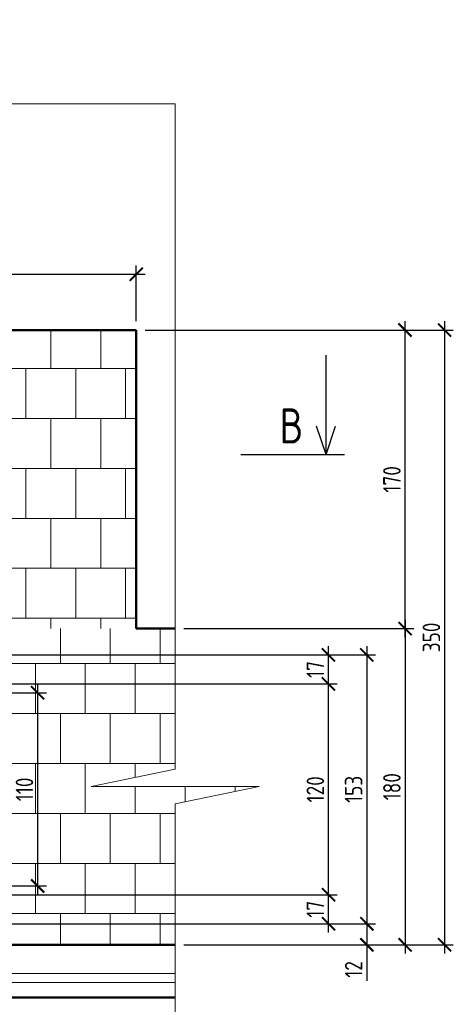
# Model space of a CAD drawing. Header units: millimetres. Extents: x -369365 to -339167, y -1124824 to -1021600.
# Tile 26 of 27: x -354354 to -351884, y -1053351 to -1047746. Entities that reach past the tile are written whole.
import ezdxf

# ---------------------------------------------------------------- set-up
doc = ezdxf.new("R2010")
doc.units = ezdxf.units.MM
doc.layers.get('0').update_dxf_attribs({"lineweight": 20})
doc.layers.add('000', color=7, linetype='Continuous', lineweight=13, true_color=0x5b686d)
for name, color, linetype, lineweight in [('005 Text', 1, 'Continuous', 25), ('008 Aluminium', 151, 'Continuous', 18), ('010 Wymiary', 7, 'Continuous', 9), ('Ściany', 4, 'Continuous', 50)]:
    doc.layers.add(name, color=color, linetype=linetype, lineweight=lineweight)
doc.styles.add('ISOCPEUR', font='isocpeur.ttf', dxfattribs={"width": 0.8})
doc.dimstyles.new('06.  1_50', dxfattribs={"dimscale": 50, "dimtxt": 2, "dimasz": 1.5, "dimexe": 1, "dimexo": 1, "dimgap": 0.5, "dimtad": 1, "dimdec": 0, "dimlfac": 0.1, "dimtxsty": 'ISOCPEUR', "dimblk": 'ARCHTICK', "dimcen": -5, "dimdle": 1, "dimadec": 0, "dimazin": 0, "dimtfac": 1, "dimtdec": 0, "dimtmove": 0, "dimatfit": 3, "dimfxl": 1, "dimarcsym": 0})

# ---------------------------------------------------------------- blocks, each defined once
blk = doc.blocks.new('_ArchTick')
at = {"color": 0, "linetype": 'ByBlock', "const_width": 0.15}
blk.add_lwpolyline([(-0.5, -0.5), (0.5, 0.5)], dxfattribs=at)
blk = doc.blocks.new('*D78')
at = {"layer": '010 Wymiary', "color": 0, "lineweight": -2, "transparency": 16777216}
for p, q in [((-352376.9, -1051312.3), (-352376.9, -1052942.3)), ((-355140.1, -1051362.3), (-352326.9, -1051362.3)), ((-355140.1, -1052892.3), (-352326.9, -1052892.3))]:
    blk.add_line(p, q, dxfattribs=at)
at = {"layer": 'Defpoints', "color": 0, "transparency": 16777216}
for p in [(-355190.1, -1051362.3), (-355190.1, -1052892.3), (-352376.9, -1052892.3)]:
    blk.add_point(p, dxfattribs=at)
at = {"layer": '010 Wymiary', "color": 0, "lineweight": -2, "transparency": 16777216, "xscale": 75, "yscale": 75, "zscale": 75}
for p, rotation in [((-352376.9, -1051362.3), 90), ((-352376.9, -1052892.3), 270)]:
    blk.add_blockref('_ArchTick', p, dxfattribs=dict(at, rotation=rotation))
at = {"layer": '010 Wymiary', "color": 0, "transparency": 16777216, "insert": (-352451.9, -1052127.3), "char_height": 100, "attachment_point": 5, "rotation": 90, "style": 'ISOCPEUR'}
blk.add_mtext('153', dxfattribs=at)
blk = doc.blocks.new('*D79')
at = {"layer": '010 Wymiary', "color": 0, "lineweight": -2, "transparency": 16777216}
for p, q in [((-352376.9, -1052842.3), (-352376.9, -1053012.3)), ((-356140.1, -1052892.3), (-352326.9, -1052892.3)), ((-353419.3, -1053012.3), (-352326.9, -1053012.3)), ((-352376.9, -1053012.3), (-352376.9, -1053217.3))]:
    blk.add_line(p, q, dxfattribs=at)
at = {"layer": 'Defpoints', "color": 0, "transparency": 16777216}
for p in [(-356190.1, -1052892.3), (-353469.3, -1053012.3), (-352376.9, -1053012.3)]:
    blk.add_point(p, dxfattribs=at)
at = {"layer": '010 Wymiary', "color": 0, "lineweight": -2, "transparency": 16777216, "xscale": 75, "yscale": 75, "zscale": 75}
for p, rotation in [((-352376.9, -1052892.3), 90), ((-352376.9, -1053012.3), 270)]:
    blk.add_blockref('_ArchTick', p, dxfattribs=dict(at, rotation=rotation))
at = {"layer": '010 Wymiary', "color": 0, "transparency": 16777216, "insert": (-352451.9, -1053152.3), "char_height": 100, "attachment_point": 5, "rotation": 90, "style": 'ISOCPEUR'}
blk.add_mtext('12', dxfattribs=at)
blk = doc.blocks.new('*D81')
at = {"layer": '010 Wymiary', "color": 0, "lineweight": -2, "transparency": 16777216}
for p, q in [((-352595, -1052942.3), (-352595, -1052677.3)), ((-355140.1, -1052727.3), (-352545, -1052727.3)), ((-356140.1, -1052892.3), (-352545, -1052892.3))]:
    blk.add_line(p, q, dxfattribs=at)
at = {"layer": 'Defpoints', "color": 0, "transparency": 16777216}
for p in [(-355190.1, -1052727.3), (-352595, -1052727.3), (-356190.1, -1052892.3)]:
    blk.add_point(p, dxfattribs=at)
at = {"layer": '010 Wymiary', "color": 0, "lineweight": -2, "transparency": 16777216, "xscale": 75, "yscale": 75, "zscale": 75}
for p, rotation in [((-352595, -1052727.3), 90), ((-352595, -1052892.3), 270)]:
    blk.add_blockref('_ArchTick', p, dxfattribs=dict(at, rotation=rotation))
at = {"layer": '010 Wymiary', "color": 0, "transparency": 16777216, "insert": (-352670, -1052809.8), "char_height": 100, "attachment_point": 5, "rotation": 90, "style": 'ISOCPEUR'}
blk.add_mtext('17', dxfattribs=at)
blk = doc.blocks.new('*D82')
at = {"layer": '010 Wymiary', "color": 0, "lineweight": -2, "transparency": 16777216}
for p, q in [((-352595, -1052777.3), (-352595, -1051477.3)), ((-355140.1, -1051527.3), (-352545, -1051527.3)), ((-355140.1, -1052727.3), (-352545, -1052727.3))]:
    blk.add_line(p, q, dxfattribs=at)
at = {"layer": 'Defpoints', "color": 0, "transparency": 16777216}
for p in [(-355190.1, -1051527.3), (-352595, -1051527.3), (-355190.1, -1052727.3)]:
    blk.add_point(p, dxfattribs=at)
at = {"layer": '010 Wymiary', "color": 0, "lineweight": -2, "transparency": 16777216, "xscale": 75, "yscale": 75, "zscale": 75}
for p, rotation in [((-352595, -1051527.3), 90), ((-352595, -1052727.3), 270)]:
    blk.add_blockref('_ArchTick', p, dxfattribs=dict(at, rotation=rotation))
at = {"layer": '010 Wymiary', "color": 0, "transparency": 16777216, "insert": (-352670, -1052127.3), "char_height": 100, "attachment_point": 5, "rotation": 90, "style": 'ISOCPEUR'}
blk.add_mtext('120', dxfattribs=at)
blk = doc.blocks.new('*D83')
at = {"layer": '010 Wymiary', "color": 0, "lineweight": -2, "transparency": 16777216}
for p, q in [((-352595, -1051577.3), (-352595, -1051312.3)), ((-355140.1, -1051362.3), (-352545, -1051362.3)), ((-355140.1, -1051527.3), (-352545, -1051527.3))]:
    blk.add_line(p, q, dxfattribs=at)
at = {"layer": 'Defpoints', "color": 0, "transparency": 16777216}
for p in [(-355190.1, -1051362.3), (-352595, -1051362.3), (-355190.1, -1051527.3)]:
    blk.add_point(p, dxfattribs=at)
at = {"layer": '010 Wymiary', "color": 0, "lineweight": -2, "transparency": 16777216, "xscale": 75, "yscale": 75, "zscale": 75}
for p, rotation in [((-352595, -1051362.3), 90), ((-352595, -1051527.3), 270)]:
    blk.add_blockref('_ArchTick', p, dxfattribs=dict(at, rotation=rotation))
at = {"layer": '010 Wymiary', "color": 0, "transparency": 16777216, "insert": (-352670, -1051444.8), "char_height": 100, "attachment_point": 5, "rotation": 90, "style": 'ISOCPEUR'}
blk.add_mtext('17', dxfattribs=at)
blk = doc.blocks.new('*D134')
at = {"layer": '010 Wymiary', "color": 0, "lineweight": -2, "transparency": 16777216}
for p, q in [((-357646.1, -1049462.3), (-357646.1, -1049144.9)), ((-353690.1, -1049462.3), (-353690.1, -1049144.9)), ((-357696.1, -1049194.9), (-353640.1, -1049194.9))]:
    blk.add_line(p, q, dxfattribs=at)
at = {"layer": 'Defpoints', "color": 0, "transparency": 16777216}
for p in [(-353690.1, -1049194.9), (-357646.1, -1049512.3), (-353690.1, -1049512.3)]:
    blk.add_point(p, dxfattribs=at)
at = {"layer": '010 Wymiary', "color": 0, "lineweight": -2, "transparency": 16777216, "xscale": 75, "yscale": 75, "zscale": 75, "rotation": 180}
blk.add_blockref('_ArchTick', (-357646.1, -1049194.9), dxfattribs=at)
at = {"layer": '010 Wymiary', "color": 0, "lineweight": -2, "transparency": 16777216, "xscale": 75, "yscale": 75, "zscale": 75}
blk.add_blockref('_ArchTick', (-353690.1, -1049194.9), dxfattribs=at)
at = {"layer": '010 Wymiary', "color": 0, "transparency": 16777216, "insert": (-355668.1, -1049119.9), "char_height": 100, "attachment_point": 5, "style": 'ISOCPEUR'}
blk.add_mtext('396', dxfattribs=at)
blk = doc.blocks.new('*D135')
at = {"layer": '010 Wymiary', "color": 0, "lineweight": -2, "transparency": 16777216}
for p, q in [((-352158.8, -1051262.3), (-352158.8, -1049462.3)), ((-353640.1, -1049512.3), (-352108.8, -1049512.3)), ((-353419.3, -1051212.3), (-352108.8, -1051212.3))]:
    blk.add_line(p, q, dxfattribs=at)
at = {"layer": 'Defpoints', "color": 0, "transparency": 16777216}
for p in [(-353690.1, -1049512.3), (-352158.8, -1049512.3), (-353469.3, -1051212.3)]:
    blk.add_point(p, dxfattribs=at)
at = {"layer": '010 Wymiary', "color": 0, "lineweight": -2, "transparency": 16777216, "xscale": 75, "yscale": 75, "zscale": 75}
for p, rotation in [((-352158.8, -1049512.3), 90), ((-352158.8, -1051212.3), 270)]:
    blk.add_blockref('_ArchTick', p, dxfattribs=dict(at, rotation=rotation))
at = {"layer": '010 Wymiary', "color": 0, "transparency": 16777216, "insert": (-352233.8, -1050362.3), "char_height": 100, "attachment_point": 5, "rotation": 90, "style": 'ISOCPEUR'}
blk.add_mtext('170', dxfattribs=at)
blk = doc.blocks.new('*D136')
at = {"layer": '010 Wymiary', "color": 0, "lineweight": -2, "transparency": 16777216}
for p, q in [((-351933.9, -1049462.3), (-351933.9, -1053062.3)), ((-353640.1, -1049512.3), (-351883.9, -1049512.3)), ((-353419.3, -1053012.3), (-351883.9, -1053012.3))]:
    blk.add_line(p, q, dxfattribs=at)
at = {"layer": 'Defpoints', "color": 0, "transparency": 16777216}
for p in [(-353690.1, -1049512.3), (-353469.3, -1053012.3), (-351933.9, -1053012.3)]:
    blk.add_point(p, dxfattribs=at)
at = {"layer": '010 Wymiary', "color": 0, "lineweight": -2, "transparency": 16777216, "xscale": 75, "yscale": 75, "zscale": 75}
for p, rotation in [((-351933.9, -1049512.3), 90), ((-351933.9, -1053012.3), 270)]:
    blk.add_blockref('_ArchTick', p, dxfattribs=dict(at, rotation=rotation))
at = {"layer": '010 Wymiary', "color": 0, "transparency": 16777216, "insert": (-352008.9, -1051262.3), "char_height": 100, "attachment_point": 5, "rotation": 90, "style": 'ISOCPEUR'}
blk.add_mtext('350', dxfattribs=at)
blk = doc.blocks.new('*D137')
at = {"layer": '010 Wymiary', "color": 0, "lineweight": -2, "transparency": 16777216}
for p, q in [((-352158.8, -1051162.3), (-352158.8, -1053062.3)), ((-353419.3, -1051212.3), (-352108.8, -1051212.3)), ((-353419.3, -1053012.3), (-352108.8, -1053012.3))]:
    blk.add_line(p, q, dxfattribs=at)
at = {"layer": 'Defpoints', "color": 0, "transparency": 16777216}
for p in [(-353469.3, -1051212.3), (-353469.3, -1053012.3), (-352158.8, -1053012.3)]:
    blk.add_point(p, dxfattribs=at)
at = {"layer": '010 Wymiary', "color": 0, "lineweight": -2, "transparency": 16777216, "xscale": 75, "yscale": 75, "zscale": 75}
for p, rotation in [((-352158.8, -1051212.3), 90), ((-352158.8, -1053012.3), 270)]:
    blk.add_blockref('_ArchTick', p, dxfattribs=dict(at, rotation=rotation))
at = {"layer": '010 Wymiary', "color": 0, "transparency": 16777216, "insert": (-352233.8, -1052112.3), "char_height": 100, "attachment_point": 5, "rotation": 90, "style": 'ISOCPEUR'}
blk.add_mtext('180', dxfattribs=at)
blk = doc.blocks.new('*D145')
at = {"layer": '010 Wymiary', "color": 0, "lineweight": -2, "transparency": 16777216}
for p, q in [((-354857.6, -1051577.3), (-354202.2, -1051577.3)), ((-354252.2, -1051527.3), (-354252.2, -1052727.2)), ((-354857.6, -1052677.2), (-354202.2, -1052677.2))]:
    blk.add_line(p, q, dxfattribs=at)
at = {"layer": 'Defpoints', "color": 0, "transparency": 16777216}
for p in [(-354907.6, -1051577.3), (-354907.6, -1052677.2), (-354252.2, -1052677.2)]:
    blk.add_point(p, dxfattribs=at)
at = {"layer": '010 Wymiary', "color": 0, "lineweight": -2, "transparency": 16777216, "xscale": 75, "yscale": 75, "zscale": 75}
for p, rotation in [((-354252.2, -1051577.3), 90), ((-354252.2, -1052677.2), 270)]:
    blk.add_blockref('_ArchTick', p, dxfattribs=dict(at, rotation=rotation))
at = {"layer": '010 Wymiary', "color": 0, "transparency": 16777216, "insert": (-354327.2, -1052127.3), "char_height": 100, "attachment_point": 5, "rotation": 90, "style": 'ISOCPEUR'}
blk.add_mtext('110', dxfattribs=at)

msp = doc.modelspace()

# ---------------------------------------------------------------- hatches: boundary and pattern name
at = {"layer": '000', "transparency": 33554477}
h = msp.add_hatch(dxfattribs=at)
h.set_pattern_fill('AR-B88', color=256, scale=1.4)
h.set_pattern_definition([(0, (-9333.12, -26145.6), (0, 284.48), []), (90, (-9333.12, -26145.61), (-142.24, 284.48), [284.48, -284.48])])
h.paths.add_polyline_path([(-357646.1, -1048224.1), (-363167.3, -1048224.1), (-363266.3, -1047745.6), (-363266.3, -1048702.7), (-363365.3, -1048224.1), (-368886.5, -1048224.1), (-368886.5, -1052013.4), (-369365, -1052112.4), (-368408, -1052112.4), (-368886.5, -1052211.4), (-368882.8, -1056000.6), (-367140.1, -1056000.6), (-367041.1, -1056479.1), (-367041.1, -1055522.1), (-366942.1, -1056000.6), (-365537.1, -1056000.6), (-365537.1, -1053012.3), (-365537.1, -1051844.3), (-361925.1, -1051844.3), (-361925.1, -1051550.3), (-361925.1, -1050662.3), (-358925.1, -1050662.3), (-358925.5, -1051362.3), (-355190.1, -1051362.3), (-355190.1, -1052892.3), (-358925.1, -1052892.3), (-358925.1, -1053012.3), (-353469.3, -1053012.3), (-353469.3, -1052210.6), (-352990.8, -1052111.6), (-353947.9, -1052111.6), (-353469.3, -1052012.6), (-353469.3, -1051212.3), (-357646.1, -1051212.3)])
at = {"layer": '000', "transparency": 33554572}
h = msp.add_hatch(dxfattribs=at)
h.set_pattern_fill('AR-B88', color=256, scale=1.4)
h.paths.add_polyline_path([(-353690.1, -1049512.3), (-357646.1, -1049512.3), (-357646.1, -1051212.3), (-353690.1, -1051212.3)])

# ---------------------------------------------------------------- linework, layer by layer
at = {"layer": '000'}
for p, q in [((-363167.3, -1048224.1), (-353469.3, -1048224.1)), ((-353469.3, -1053832.6), (-353469.3, -1052210.6))]:
    msp.add_line(p, q, dxfattribs=at)
msp.add_lwpolyline([(-353469.3, -1052210.6), (-352990.8, -1052111.6), (-353947.9, -1052111.6), (-353469.3, -1052012.6), (-353469.3, -1048224.1)], dxfattribs=at)
at = {"layer": '005 Text'}
for p, q in [((-352608.8, -1050220.1), (-352608.8, -1049655.1)), ((-352608.8, -1050220.1), (-352663.1, -1050060.2)), ((-352608.8, -1050220.1), (-352554.5, -1050060.2)), ((-353093.8, -1050220.1), (-352503.3, -1050220.1))]:
    msp.add_line(p, q, dxfattribs=at)
at = {"layer": '008 Aluminium'}
msp.add_lwpolyline([(-353469.3, -1053226.6), (-354703.1, -1053226.6), (-354703.1, -1053201.6), (-354713.1, -1053201.6), (-354713.1, -1053176.6), (-353469.3, -1053176.6)], dxfattribs=at)
at = {"layer": 'Ściany'}
for p, q in [((-353690.1, -1049512.3), (-357646.1, -1049512.3)), ((-353690.1, -1051212.3), (-353690.1, -1049512.3)), ((-353469.3, -1051212.3), (-353690.1, -1051212.3)), ((-353469.3, -1053012.3), (-360025.1, -1053012.3)), ((-353469.3, -1053312.3), (-360025.1, -1053312.3))]:
    msp.add_line(p, q, dxfattribs=at)

# ---------------------------------------------------------------- texts
at = {"layer": '005 Text', "insert": (-352806, -1050058.3), "char_height": 200, "attachment_point": 5, "style": 'ISOCPEUR'}
msp.add_mtext('B', dxfattribs=at)

# ---------------------------------------------------------------- dimensions: what is measured, and where the dimension line sits
at = {"layer": '010 Wymiary'}
dim = msp.add_linear_dim(base=(-353690.1, -1049194.9), p1=(-357646.1, -1049512.3), p2=(-353690.1, -1049512.3), dimstyle='06.  1_50', dxfattribs=at)
dim.commit()
dim.dimension.update_dxf_attribs({"geometry": '*D134', "text_midpoint": (-355668.1, -1049119.9)})
for base, p1, p2, picture, middle in [((-352158.8, -1049512.3), (-353469.3, -1051212.3), (-353690.1, -1049512.3), '*D135', (-352233.8, -1050362.3)), ((-351933.9, -1053012.3), (-353690.1, -1049512.3), (-353469.3, -1053012.3), '*D136', (-352008.9, -1051262.3)), ((-352376.9, -1052892.3), (-355190.1, -1051362.3), (-355190.1, -1052892.3), '*D78', (-352451.9, -1052127.3)), ((-354252.2, -1052677.2), (-354907.6, -1051577.3), (-354907.6, -1052677.2), '*D145', (-354327.2, -1052127.3)), ((-352594.9796097, -1052727.2653834), (-356190.0945195, -1052892.2653834), (-355190.0945195, -1052727.2653834), '*D81', (-352669.9796097, -1052809.7653834)), ((-352376.9, -1053012.3), (-356190.1, -1052892.3), (-353469.3, -1053012.3), '*D79', (-352451.9, -1053152.3))]:
    dim = msp.add_linear_dim(base=base, p1=p1, p2=p2, angle=90, dimstyle='06.  1_50', dxfattribs=at)
    dim.commit()
    dim.dimension.update_dxf_attribs({"geometry": picture, "text_midpoint": middle})
for base, p1, p2, picture, middle in [((-352158.8, -1053012.3), (-353469.3, -1051212.3), (-353469.3, -1053012.3), '*D137', (-352233.8, -1052112.3)), ((-352594.9796097, -1051362.2653834), (-355190.0945195, -1051527.2653834), (-355190.0945195, -1051362.2653834), '*D83', (-352669.9796097, -1051444.7653834)), ((-352595, -1051527.3), (-355190.1, -1052727.3), (-355190.1, -1051527.3), '*D82', (-352670, -1052127.3))]:
    dim = msp.add_linear_dim(base=base, p1=p1, p2=p2, angle=90, dimstyle='06.  1_50', override={"dimtmove": 1}, dxfattribs=at)
    dim.commit()
    dim.dimension.update_dxf_attribs({"geometry": picture, "text_midpoint": middle})

doc.saveas('drawing.dxf')
